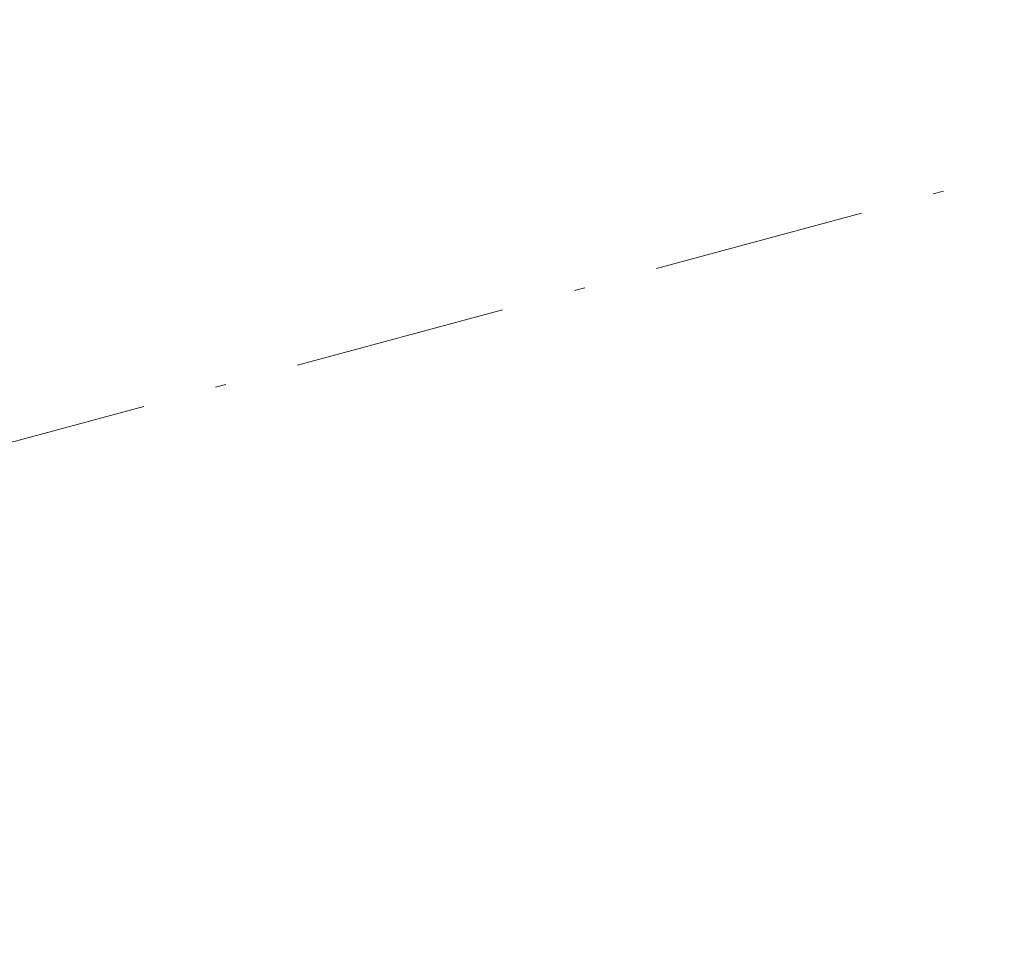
# Model space of a CAD drawing. Header units: metres. Extents: x 7457881 to 7459006, y 5635870 to 5636188.
# Tile 2 of 256: x 7457947 to 7457956, y 5636004 to 5636012. Entities that reach past the tile are written whole.
import ezdxf
from ezdxf import colors
from ezdxf.entities.mleader import LeaderData, LeaderLine
from ezdxf.math import Vec2, Vec3

# ---------------------------------------------------------------- set-up
doc = ezdxf.new("R2010")
doc.units = ezdxf.units.M
doc.linetypes.add('13', pattern=[3.5, 2, -0.7, 0.1, -0.7])
doc.layers.add('_____Oś', color=150, linetype='13', lineweight=20)
doc.layers.add('_____Rów', color=88, linetype='Continuous', lineweight=30)
doc.styles.add('Legend', font='calibri.ttf')

# ---------------------------------------------------------------- blocks, each defined once
blk = doc.blocks.new('_None')

msp = doc.modelspace()

# ---------------------------------------------------------------- linework, layer by layer
at = {"layer": '_____Oś', "color": 251}
msp.add_line((7457961.3317, 5636012.2545), (7457880.8725, 5635990.5631), dxfattribs=at)

# ---------------------------------------------------------------- leaders
at = {"layer": '_____Rów', "lineweight": -3}
ml = msp.add_multileader_mtext('Standard', dxfattribs=at)
ml.set_content('Początek rowu do zbiornika\\PKM 0+448,1\\Prz.: 255,58 ', color=256, style='Legend')
ml.set_leader_properties(color=256)
ml.set_arrow_properties(name='NONE')
ml.build(insert=Vec2(0, 0))
ml.multileader.update_dxf_attribs({"dogleg_length": 1, "arrow_head_size": 1})
ctx = ml.context
ctx.base_point, ctx.char_height, ctx.arrow_head_size, ctx.plane_origin, ctx.plane_x_axis, ctx.plane_y_axis = Vec3(7457947.2105, 5635991.5402), 1, 1, Vec3(7458066.3059, 5636132.7849), Vec3(0.965638, 0.259891), Vec3(-0.259891, 0.965638)
ctx.text_align_type = 2
notes = []
notes.append((ctx, [(0, (1, 1, 0), (7457968.8215, 5635997.3565), (-0.965638, -0.259891), 1, [(0, [(7457975.5301, 5636011.5022)], 0, [])])]))
ctx.mtext.insert, ctx.mtext.text_direction, ctx.mtext.alignment, ctx.mtext.flow_direction = Vec3(7457965.7563, 5635997.2019), Vec3(0.965638, 0.259891), 3, 5
ml = msp.add_multileader_mtext('Standard', dxfattribs=at)
ml.set_content('Włączenie rowu do zbiornika\\Prz.: 255,48', color=256, style='Legend')
ml.set_leader_properties(color=256)
ml.set_arrow_properties(name='NONE')
ml.build(insert=Vec2(0, 0))
ml.multileader.update_dxf_attribs({"dogleg_length": 1, "arrow_head_size": 1})
ctx = ml.context
ctx.base_point, ctx.char_height, ctx.arrow_head_size, ctx.plane_origin, ctx.plane_x_axis, ctx.plane_y_axis = Vec3(7457947.6807, 5635986.3209), 1, 1, Vec3(7458067.7046, 5636127.8155), Vec3(0.965638, 0.259891), Vec3(-0.259891, 0.965638)
ctx.text_align_type = 2
notes.append((ctx, [(0, (1, 1, 0), (7457970.2202, 5635992.3871), (-0.965638, -0.259891), 1, [(0, [(7457976.8208, 5636006.6599)], 0, [])])]))
ctx.mtext.insert, ctx.mtext.text_direction, ctx.mtext.rotation, ctx.mtext.alignment, ctx.mtext.flow_direction = Vec3(7457967.1551, 5635992.2325), Vec3(0.965638, 0.259891), 2.104452, 3, 5
for ctx, leaders in notes:
    for number, flags, end, landing, length, lines in leaders:
        leader = LeaderData()
        leader.index, (leader.has_last_leader_line, leader.has_dogleg_vector, leader.attachment_direction) = number, flags
        leader.last_leader_point, leader.dogleg_vector, leader.dogleg_length = Vec3(end), Vec3(landing), length
        for number, points, colour, breaks in lines:
            line = LeaderLine()
            line.index, line.vertices, line.color, line.breaks = number, Vec3.list(points), colors.encode_raw_color(colour), breaks
            leader.lines.append(line)
        ctx.leaders.append(leader)

doc.saveas('drawing.dxf')
